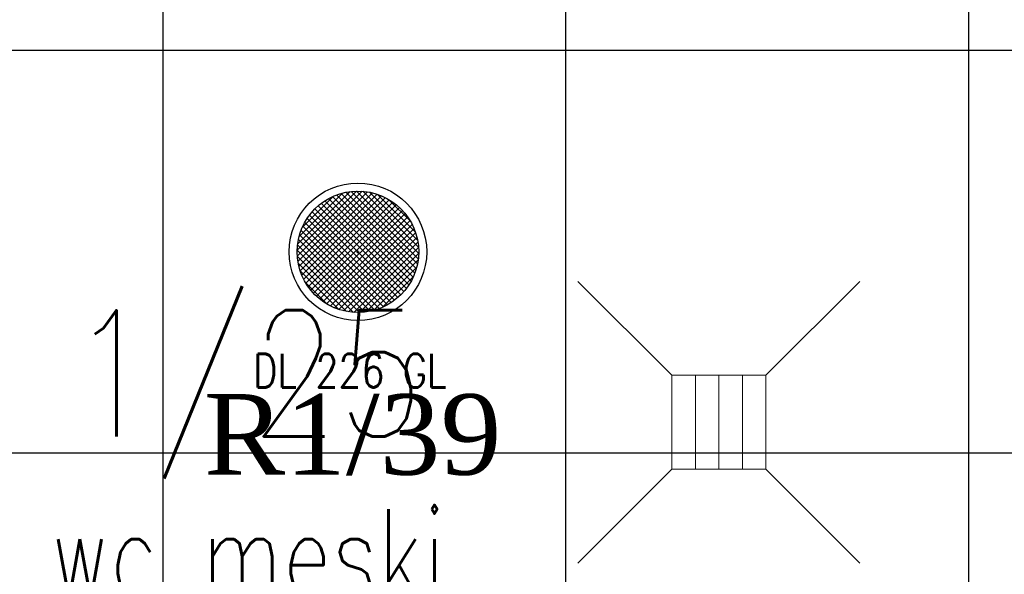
# Model space of a CAD drawing. Header units: centimetres. Extents: x 88729 to 133553, y -16225 to 14174.
# Tile 182 of 231: x 92168 to 92315, y -6755 to -6673. Entities that reach past the tile are written whole.
import ezdxf
from ezdxf.enums import TextEntityAlignment as Align

# ---------------------------------------------------------------- set-up
doc = ezdxf.new("R2010")
doc.units = ezdxf.units.CM
doc.layers.add('A-ARMATURA', color=252, linetype='Continuous', lineweight=5)
doc.layers.add('A-SLUSARKA', color=252, linetype='Continuous', lineweight=13)
for name, color, linetype in [('A-SUFITY', 252, 'Continuous'), ('E_Istn', 170, 'Continuous'), ('E_opisy siły', 5, 'Continuous'), ('E_PODKLAD', 7, 'Continuous'), ('E_siła', 5, 'Continuous'), ('koncepcja', 252, 'Continuous'), ('R-MET-IWE', 252, 'Continuous'), ('R-MET-POM-OPIS', 252, 'Continuous'), ('R-MET-POM-OPIS-NR', 252, 'Continuous'), ('R-MET-POM-OPIS-POM', 252, 'Continuous'), ('S-DRZ-', 252, 'Continuous'), ('S-DRZ-O', 252, 'Continuous'), ('S-DRZ-SKRZYD', 252, 'Continuous'), ('S-DRZ-WEGAR', 252, 'Continuous')]:
    doc.layers.add(name, color=color, linetype=linetype)
doc.styles.add('MET_POM', font='simplex.shx')
doc.styles.add('MM_050', font='romans.shx', dxfattribs={"width": 0.8, "height": 16})
doc.styles.add('old', font='BOOKOS.TTF')
doc.styles.get("Standard").update_dxf_attribs({"font": 'txt.shx'})

# ---------------------------------------------------------------- blocks, each defined once
blk = doc.blocks.new('RLX_DL_226_GL')
at = {"ltscale": 0.1}
h = blk.add_hatch(dxfattribs=at)
h.set_pattern_fill('ANSI37', color=256, scale=5, style=0)
h.set_pattern_definition([(45, (0, 0), (-0.441942, 0.441942), []), (135, (0, 0), (-0.441942, -0.441942), [])])
h.paths.add_polyline_path([(-9.05, 0, 1), (9.05, 0, 1)])
h.paths.add_polyline_path([(-0.01, -0.03), (0.58, -0.03), (0.58, 0.13), (-0.01, 0.13)], flags=24)
for p, q in [((-0.2, 0), (0, 0)), ((0, -0.2), (0, 0.2)), ((0, 0), (0.2, 0))]:
    blk.add_line(p, q, dxfattribs=at)
for radius in [10.25, 9.05]:
    blk.add_circle((0, 0), radius, dxfattribs=at)
at = {"ltscale": 0.1, "insert": (-15.59, -15.23), "char_height": 5, "width": 37.6033, "attachment_point": 1, "style": 'MM_050'}
blk.add_mtext('DL 226 GL', dxfattribs=at)
at = {"ltscale": 0.1, "flags": 9}
blk.add_attdef('RLXLUM', (0, 0), '', height=0.1, dxfattribs=at)
blk = doc.blocks.new('E_opis siły')
at = {"layer": 'E_siła', "linetype": 'Continuous', "ltscale": 0.5, "style": 'old', "flags": 4}
blk.add_attdef('OBWÓD', (0, 0), '', height=12, dxfattribs=at)
blk = doc.blocks.new('D90-L-DL')
at = {"layer": 'S-DRZ-'}
blk.add_arc((-45, 0), 90, 270, 0, dxfattribs=at)
at = {"layer": 'S-DRZ-O'}
blk.add_line((0, 15.12), (0, -15.12), dxfattribs=at)
at = {"layer": 'S-DRZ-SKRZYD'}
blk.add_line((-45, 0), (-45, -90), dxfattribs=at)
at = {"layer": 'S-DRZ-WEGAR'}
for points in [[(-50, -3.5), (-45, -3.5), (-45, 3.5), (-50, 3.5)], [(45, 3.5), (50, 3.5), (50, -3.5), (45, -3.5)]]:
    blk.add_lwpolyline(points, close=True, dxfattribs=at)
blk = doc.blocks.new('A$C07123322')
at = {"layer": 'A-SLUSARKA', "xscale": 1.020000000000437, "yscale": 1.020000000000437, "zscale": 1.020000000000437, "rotation": 270}
blk.add_blockref('D90-L-DL', (40.58, -45.9), dxfattribs=at)
blk = doc.blocks.new('KRAT')
for p, q in [((-7, 7), (-21, 21)), ((7, 7), (21, 21)), ((7, 3.5), (-7, 3.5)), ((7, 0), (-7, 0)), ((7, -3.5), (-7, -3.5)), ((-7, -7), (-21, -21)), ((7, -7), (21, -21))]:
    blk.add_line(p, q)
blk.add_lwpolyline([(7, -7), (7, 7), (-7, 7), (-7, -7)], close=True)
blk = doc.blocks.new('MPOM0239')
at = {"layer": 'R-MET-POM-OPIS', "style": 'MET_POM', "width": 0.7}
for tag, p in [('POS', (0, -0.225)), ('ARE', (0, -0.4898))]:
    blk.add_attdef(tag, text='', height=0.2, dxfattribs=at).set_placement(p, align=Align.CENTER)
at = {"layer": 'R-MET-POM-OPIS', "style": 'MET_POM', "width": 0.7, "flags": 1}
blk.add_attdef('UNI', (0.2464, -0.4898), '', height=0.2, dxfattribs=at)
at = {"layer": 'R-MET-POM-OPIS-NR', "style": 'MET_POM', "width": 0.8}
blk.add_attdef('NR', text='', height=0.2, dxfattribs=at).set_placement((-0.0028, 0.269), align=Align.CENTER)
at = {"layer": 'R-MET-POM-OPIS-POM', "style": 'MET_POM', "width": 0.7}
blk.add_attdef('POM', text='', height=0.2, dxfattribs=at).set_placement((0, 0.0223), align=Align.CENTER)
blk = doc.blocks.new('A$Ce817dbbb')
at = {"layer": 'A-SUFITY', "ltscale": 0.1}
for p, q in [((787.6, -17314.02), (787.6, -17091.02)), ((847.6, -17314.02), (847.6, -17091.02)), ((907.6, -17314.02), (907.6, -17091.02)), ((1005.1, -17142.52), (630.1, -17142.52)), ((1005.1, -17202.52), (630.1, -17202.52))]:
    blk.add_line(p, q, dxfattribs=at)
at = {"layer": 'A-ARMATURA', "color": 252, "lineweight": 9, "xscale": -1, "rotation": 270}
blk.add_blockref('KRAT', (870.38, -17197.93), dxfattribs=at)
at = {"layer": 'koncepcja', "color": 252, "lineweight": 9, "rotation": 90}
blk.add_blockref('A$C07123322', (686.2, -17125.59), dxfattribs=at)
at = {"layer": 'R-MET-POM-OPIS', "color": 252, "lineweight": 9}
ref = blk.add_blockref('MPOM0239', (800.19, -17225.84), dxfattribs=dict(at, xscale=67.20000000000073, yscale=67.20000000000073, zscale=67.20000000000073))
ref.add_attrib('NR', '1/25', dxfattribs={"layer": 'R-MET-POM-OPIS-NR', "height": 18.816, "style": 'MET_POM', "width": 0.8}).set_placement((800, -17200.05), align=Align.CENTER)
ref.add_attrib('ARE', '19,73', dxfattribs={"height": 13.44, "style": 'MET_POM', "width": 0.7}).set_placement((800.19, -17240.96), align=Align.CENTER)
ref.add_attrib('POM', 'wc męski', dxfattribs={"layer": 'R-MET-POM-OPIS-POM', "height": 13.44, "style": 'MET_POM', "width": 0.7}).set_placement((800.19, -17224.34), align=Align.CENTER)
at = {"layer": 'R-MET-IWE', "color": 252, "lineweight": 9, "width": 0.75}
for tag, rotation, p in [('0-', 90, (-1139.05, -4143.61)), ('0-', 90, (-1113.05, -4143.61)), ('0-', 90, (-1087.05, -4143.61)), ('2-', 90, (-796.05, -4143.61)), ('2-', 90, (-505.05, -4143.61)), ('0-', 90, (-480.05, -4143.61)), ('0-', 90, (-456.05, -4143.61)), ('2-', 90, (-166.05, -4143.61)), ('2-', 90, (-625.66, -4833.61)), ('2-', 90, (-599.66, -4833.61)), ('2-', 90, (-573.66, -4833.61)), ('0-', 180, (-2169.64, -4848.47)), ('0-', 180, (-2169.64, -4873.47)), ('0-', 180, (-2169.64, -4899.47)), ('-2', 90, (-1661.47, -4961.65)), ('-2', 90, (-1636.47, -4961.65)), ('0-', 270, (-1489.78, -4968.06)), ('0-', 270, (-1464.78, -4968.06)), ('0-', 270, (-1439.78, -4968.06)), ('0-', 270, (-1364.78, -4968.06)), ('0-', 270, (-1339.78, -4968.06)), ('0-', 270, (-1314.78, -4968.06)), ('0-', 270, (328.22, -4968.06)), ('0-', 270, (354.22, -4968.06)), ('0-', 270, (1256.22, -4968.06)), ('0-', 270, (1282.22, -4968.06)), ('0-', 90, (-513.05, -5496.61)), ('0-', 90, (-487.05, -5496.61)), ('K.S.-', 90, (-487.05, -5766.11)), ('0-', 90, (-513.05, -5766.11)), ('1-', 90, (-539.05, -6114.61)), ('0-', 90, (-513.05, -6114.61)), ('0-', 90, (-487.05, -6114.61)), ('0-', 90, (301.95, -6545.61)), ('0-', 90, (327.95, -6545.61)), ('0-', 90, (353.95, -6545.61)), ('0-', 90, (416.11, -6545.61)), ('0-', 90, (1255.95, -6545.61)), ('0-', 90, (1281.95, -6545.61)), ('1-', 90, (2382.95, -6845.61)), ('1-', 90, (2408.95, -6845.61)), ('1-', 90, (2434.95, -6845.61)), ('1-', 90, (2827.95, -6845.61)), ('1-', 90, (2853.95, -6845.61)), ('1-', 90, (2879.95, -6845.61)), ('<-2', 90, (-910.64, -10482.41)), ('2->', 90, (-718.15, -10854.38)), ('2->', 90, (-692.15, -10854.38)), ('2->', 90, (-744.15, -10870.8)), ('-0', 90, (-186.09, -12450.12)), ('1-', 90, (2264.47, -12866.38)), ('1-', 90, (2290.47, -12866.38)), ('1-', 90, (2316.47, -12866.38)), ('1-', 90, (2709.47, -12866.38)), ('1-', 90, (2735.47, -12866.38)), ('1-', 90, (2761.47, -12866.38)), ('<-KL', 90, (-700.01, -16780.91)), ('-0', 90, (-179.94, -18957.53)), ('0->', 90, (-1257.53, -23179.05)), ('0->', 90, (-1231.53, -23179.05)), ('0->', 90, (-1205.53, -23179.05)), ('0->', 90, (-600.53, -23179.05)), ('0->', 90, (-574.53, -23179.05)), ('0->', 90, (-1692.53, -24074.05)), ('0->', 90, (-1666.53, -24074.05)), ('0->', 90, (-1640.53, -24074.05)), ('0->', 90, (-1486.53, -24074.05)), ('0->', 90, (-1460.53, -24074.05)), ('0->', 90, (-1434.53, -24074.05)), ('<-0', 90, (-499.82, -24383.56)), ('<-0', 90, (-298.11, -24383.56)), ('<-0', 180, (-587.12, -25088.86)), ('<-0', 270, (-496.63, -25202.68)), ('<-0', 180, (-1353.25, -25419.36)), ('<-0', 180, (-1187.25, -25444.1)), ('<-0', 90, (-179.61, -25454.22)), ('<-0', 90, (-69.59, -26375.36)), ('<-0', 90, (-43.59, -26375.36))]:
    blk.add_attdef(tag, text='', height=17, rotation=rotation, dxfattribs=at).set_placement(p, align=Align.MIDDLE)
for tag, p in [('2-', (1424.81, -4179.2)), ('2-', (1424.81, -4205.2)), ('K.S.-', (-76.89, -4264.2)), ('KL-', (-613.13, -4292.18)), ('1-', (-613.13, -4312.18)), ('1-', (-613.13, -4332.18)), ('K.S.-', (1414.13, -4333.66)), ('0-', (-70.19, -4341.2)), ('0-', (469.81, -4341.2)), ('1-', (-613.13, -4352.18)), ('0-', (1424.81, -4361.2)), ('0-', (-70.19, -4367.2)), ('1-', (469.81, -4367.2)), ('0-', (1099.81, -4368.2)), ('2-', (1424.81, -4387.2)), ('1-', (-70.19, -4393.2)), ('1-', (469.81, -4393.2)), ('1-', (1099.81, -4394.2)), ('2-', (1424.81, -4413.2)), ('2-', (-70.19, -4419.2)), ('2-', (1099.81, -4420.2)), ('2-', (469.81, -4444.2)), ('K.S.-', (-76.89, -4445.2)), ('2-', (1099.81, -4446.2)), ('2-', (469.81, -4470.2)), ('2-', (-825.19, -4496.2)), ('2-', (-825.19, -4522.2)), ('2-', (-70.19, -4574.2)), ('2-', (-70.19, -4600.2)), ('K.S.-', (1089.13, -4600.66)), ('2-', (1099.81, -4653.2)), ('2-', (-70.19, -4669.2)), ('2-', (1099.81, -4679.2)), ('-1', (1806.78, -4690.78)), ('1-', (-70.19, -4695.2)), ('2-', (1099.81, -4705.2)), ('-1', (1806.78, -4716.3)), ('K.S.-', (-73.2, -4721.2)), ('-1', (1806.78, -4743.07)), ('FR-', (-70.19, -4747.2)), ('0-', (-1066.19, -6382.7)), ('0-', (-1066.19, -6408.7)), ('2-', (1729.81, -6586.2)), ('2-', (1729.81, -6612.2)), ('2-', (1729.81, -6638.2)), ('2-', (1729.81, -6664.2)), ('K.S.-', (469.81, -6788.2)), ('1-', (-962.19, -6915.2)), ('2-', (1729.81, -6923.2)), ('1-', (-460.19, -6923.2)), ('1-', (469.81, -6923.2)), ('1-', (-460.19, -6949.2)), ('1-', (469.81, -6949.2)), ('2-', (1729.81, -6949.2)), ('K.S.-', (2901.81, -6960.2)), ('2-', (1729.81, -6975.2)), ('2-', (1729.81, -7001.2)), ('2-', (-460.19, -7026.2)), ('0-', (469.81, -7026.2)), ('2-', (-460.19, -7052.2)), ('0-', (469.81, -7052.2)), ('2-', (-460.19, -7078.2)), ('2-', (469.81, -7078.2)), ('1-', (2901.81, -7088.2)), ('2-', (469.81, -7104.2)), ('1-', (2901.81, -7114.2)), ('0-', (1729.81, -7131.2)), ('2-', (-460.19, -7141.2)), ('0-', (1729.81, -7157.2)), ('2-', (-460.19, -7167.2)), ('2-', (469.81, -7181.2)), ('2-', (1729.81, -7183.2)), ('0-', (-460.19, -7193.2)), ('2-', (469.81, -7207.2)), ('2-', (1729.81, -7209.2)), ('K.S.-', (-470.87, -7217.66)), ('2-', (469.81, -7233.2)), ('2-', (1729.81, -7235.2)), ('1-', (-460.19, -7245.2)), ('2-', (469.81, -7259.2)), ('2-', (1729.81, -7261.2)), ('2-', (1729.81, -7287.2)), ('2-', (-460.19, -7297.2)), ('2->', (-943.67, -10542.97)), ('-1', (1688.29, -10711.55)), ('-1', (1688.29, -10737.55)), ('-1', (1688.29, -10763.55)), ('<-2', (1685.55, -12605.39)), ('2->', (1611.33, -12636.47)), ('2->', (1611.33, -12658.97)), ('2->', (1590.77, -12684.97)), ('K.S.-', (2783.33, -12980.97)), ('2->', (-578.67, -13046.97)), ('2->', (-578.67, -13072.97)), ('<-2', (-476.88, -13105.94)), ('1-', (2783.33, -13108.97)), ('1-', (2783.33, -13134.97)), ('<-1', (-610.79, -16857.83)), ('<-1', (-610.79, -16877.83)), ('<-1', (1688.29, -17218.96)), ('<-1', (1688.29, -17244.96)), ('<-1', (1688.29, -17270.96)), ('<-1', (-478.91, -18553.43)), ('<-0', (-2287.98, -23879.57)), ('<-0', (-2287.98, -23905.57)), ('<-0', (-2287.98, -23931.57)), ('<-0', (-343.08, -24738.18)), ('<-0', (-478.91, -25059.68))]:
    blk.add_attdef(tag, text='', height=17, dxfattribs=at).set_placement(p, align=Align.MIDDLE)

msp = doc.modelspace()

# ---------------------------------------------------------------- block references
at = {"layer": 'E_Istn'}
msp.add_blockref('RLX_DL_226_GL', (92218.48, -6707.13), dxfattribs=at)
at = {"layer": 'E_opisy siły', "linetype": 'Continuous'}
ref = msp.add_blockref('E_opis siły', (92255.97, -6740.34, -250), dxfattribs=dict(at, xscale=-1))
ref.add_attrib('OBWÓD', 'R1/39', (92195.54, -6740.34, -250), dxfattribs={"color": 3, "linetype": 'Continuous', "ltscale": 0.5, "height": 12, "style": 'old'})
at = {"layer": 'E_PODKLAD'}
msp.add_blockref('A$Ce817dbbb', (91401.87, 10465.39), dxfattribs=at)

doc.saveas('drawing.dxf')
